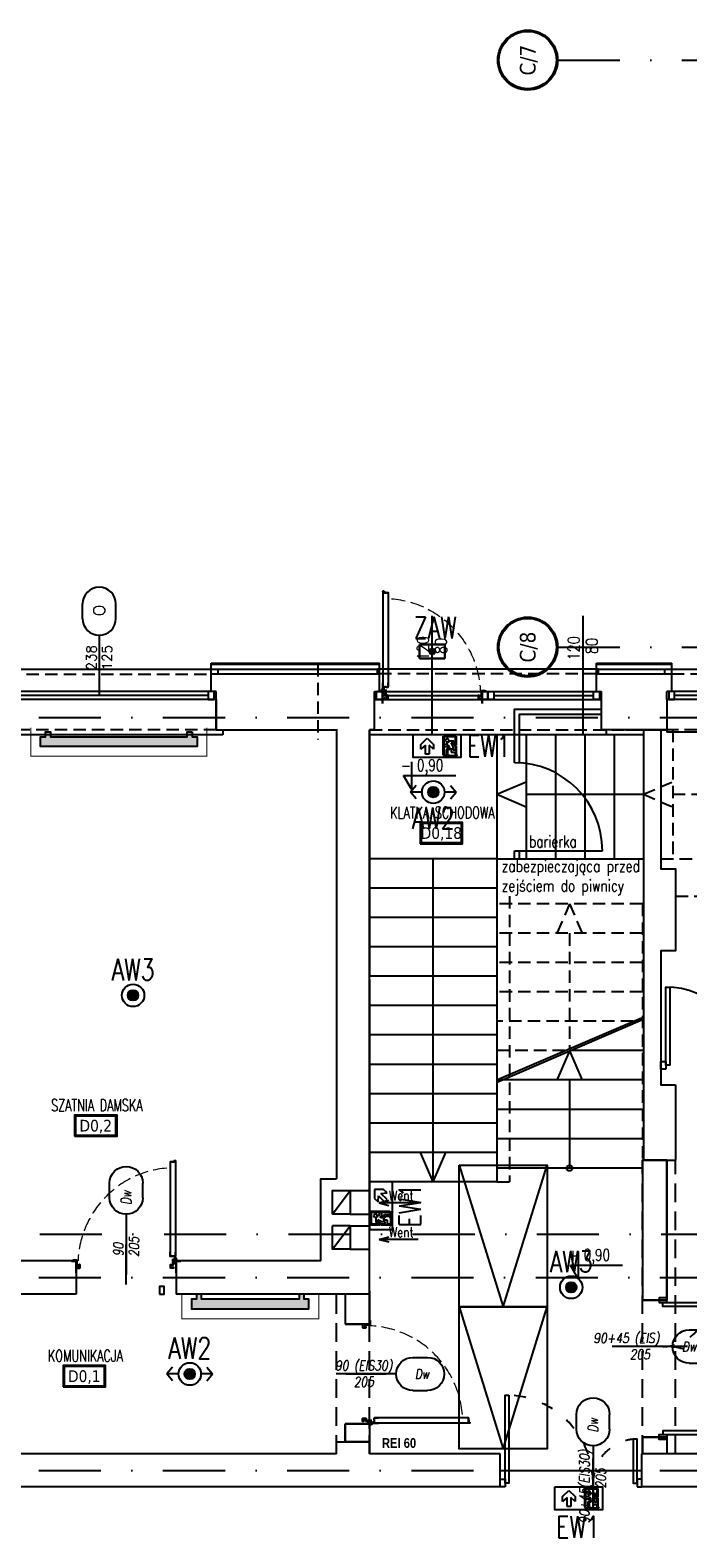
# Model space of a CAD drawing. Header units: millimetres. Extents: x 42924 to 92944, y -369470 to -179866.
# Tile 91 of 256: x 59850 to 60523, y -184639 to -183098. Entities that reach past the tile are written whole.
import ezdxf
from ezdxf.enums import TextEntityAlignment as Align

# ---------------------------------------------------------------- set-up
doc = ezdxf.new("R2010")
doc.units = ezdxf.units.MM
for name, pattern in [('2_3', [1, 0.5, -0.5]), ('ACAD_ISO03W100', [30, 12, -18]), ('CENTER', [0.6, 0.375, -0.075, 0.075, -0.075]), ('DASHDOT', [25.4, 12.7, -6.35, 0, -6.35]), ('HIDDEN', [9.525, 6.35, -3.175]), ('Hidden Line', [391.222223, 282.222223, -109])]:
    doc.linetypes.add(name, pattern=pattern)
doc.layers.get('0').update_dxf_attribs({"color": 8})
for name, color, linetype in [('! WYPOSAŻENIE', 8, 'Continuous'), ('!! 0_ Istn-okna', 8, 'Continuous'), ('!! 0_ Istn-sciany', 8, 'Continuous'), ('!! 0_ Istn-widok', 8, 'Continuous'), ('!! 0_ Opis', 8, 'Continuous'), ('!! 0_Istn-cienka', 8, 'Continuous'), ('!! 0_Istn-drzwi', 8, 'Continuous'), ('!! 0_Istn-went', 8, 'Continuous'), ('!! 0_Opis_okna', 8, 'Continuous'), ('!! 0_Opis_pom', 123, 'Continuous'), ('!! 0_Osie', 8, 'DASHDOT'), ('!! 1_ tynk zewn  - nowy', 8, 'Continuous'), ('!! 1_drzwi-linia', 8, 'Continuous'), ('!! 1_hatch projektowane ściany', 8, 'Continuous'), ('!! 1_PROJ Sciany', 8, 'Continuous'), ('!! 2_ remont Ocieplenie', 8, 'ZIGZAG'), ('!! 2_Drzwi - nowe remont', 8, 'Continuous'), ('!! 2_drzwi opis', 8, 'Continuous'), ('!! 2_proj ściany remont', 8, 'Continuous'), ('0-osie-liniA', 8, 'DASHDOT'), ('0-osie-tx', 8, 'Continuous'), ('E1', 2, 'Continuous'), ('E_0', 4, 'Continuous'), ('E_AW', 1, 'Continuous')]:
    doc.layers.add(name, color=color, linetype=linetype)
doc.layers.add('!! 0_Istn-grzejniki', color=8, linetype='Continuous', plot=False)
doc.layers.add('oświetlenie awaryjne', color=1, linetype='Continuous', lineweight=30)
doc.styles.add('50', font='ROMANS.shx', dxfattribs={"width": 0.8, "height": 10})
doc.styles.add('ARCHETYP', font='romans.shx', dxfattribs={"height": 15})
doc.styles.add('ARIAL', font='tahoma.ttf')
doc.styles.add('ELE1', font='romans.shx', dxfattribs={"width": 0.8, "height": 18})
doc.styles.add('SIMPLEX', font='simplex.shx', dxfattribs={"width": 0.77})
doc.styles.add('STYLE7', font='ARIALNB.TTF')
doc.styles.add('TAHOMA', font='tahoma.ttf')
doc.styles.add('TXT', font='simplex.shx')
doc.linetypes.add('ZIGZAG', pattern='A,0.00254,-5.08,[131,ltypeshp.shx,S=5.08,R=0,X=-5.08,Y=0],-10.16,[131,ltypeshp.shx,S=5.08,R=180,X=5.08,Y=0],-5.08', length=20.32254)

# ---------------------------------------------------------------- blocks, each defined once
blk = doc.blocks.new('A$C14D806DD')
at = {"layer": 'E_AW'}
h = blk.add_hatch(color=256, dxfattribs=at)
h.dxf.hatch_style = 1
h.paths.add_polyline_path([(5.4, 0, 1), (-5.4, 0, 1)])
at = {"layer": 'E_AW', "ltscale": 5}
for radius in [11.5, 5.36]:
    blk.add_circle((0, 0), radius, dxfattribs=at)
blk = doc.blocks.new('A$C35EE4757')
at = {"layer": 'E_AW'}
h = blk.add_hatch(color=256, dxfattribs=at)
h.dxf.hatch_style = 1
h.paths.add_polyline_path([(5.4, 0, 1), (-5.4, 0, 1)])
for p, q in [((-17.5, 6.9), (-23.4, 0)), ((-11.5, 0), (-23.4, 0)), ((-17.5, -6.9), (-23.4, 0)), ((23.4, 0), (11.5, 0)), ((17.5, 6.9), (23.4, 0)), ((17.5, -6.9), (23.4, 0))]:
    blk.add_line(p, q, dxfattribs=at)
at = {"layer": 'E_AW', "ltscale": 5}
for radius in [11.5, 5.36]:
    blk.add_circle((0, 0), radius, dxfattribs=at)
blk = doc.blocks.new('A$C407E493E')
at = {"layer": 'E_AW', "lineweight": 40}
for p, q in [((1.4, 30.9), (1.4, 43.7)), ((1.4, 43.7), (10, 43.7)), ((20.6, 30.9), (1.4, 30.9)), ((11.4, 43.7), (16, 43.7)), ((18, 43.7), (20.6, 43.7)), ((20.6, 43.7), (21.9, 45)), ((20.6, 30.9), (21.9, 32.2)), ((20.9, 35.8), (21.9, 36.9)), ((20.9, 33.9), (21.9, 34.9)), ((21.9, 45), (21.9, 36.9)), ((21.9, 34.9), (21.9, 32.2))]:
    blk.add_line(p, q, dxfattribs=at)
at = {"layer": 'E_AW'}
for p, q in [((11, 44.3), (6.6, 41.6)), ((6.6, 41.6), (6.6, 36.7)), ((7.9, 34.3), (10.2, 34.3)), ((8.4, 40.8), (11.8, 43)), ((12.5, 41), (8.4, 38.8)), ((8.4, 38.8), (8.4, 40.8)), ((10.2, 34.3), (10.2, 30.9)), ((10.2, 30.9), (12, 30.9)), ((10.4, 35.9), (12.5, 37)), ((12, 35.9), (10.4, 35.9)), ((11.8, 43), (11, 44.3)), ((12, 30.9), (12, 35.9)), ((16, 41), (12.5, 41)), ((12.5, 37), (15.3, 33.6)), ((16.3, 35.5), (13.7, 39)), ((13.7, 39), (18, 39)), ((15.3, 33.6), (20.6, 33.6)), ((18, 44.4), (16, 44.4)), ((16, 44.4), (16, 41)), ((20.6, 35.5), (16.3, 35.5)), ((18, 39), (18, 44.4)), ((20.6, 33.6), (20.6, 35.5)), ((20.9, 33.9), (20.9, 35.8)), ((3.5, 14.4), (9.9, 20.9)), ((9.9, 20.9), (15, 20.9)), ((15, 20.9), (10.8, 16.2)), ((10.8, 16.2), (19.8, 16.2)), ((19.8, 16.2), (19.8, 12.6)), ((9.9, 7.9), (3.5, 14.4)), ((15, 7.9), (9.9, 7.9)), ((19.8, 12.6), (10.8, 12.6)), ((10.8, 12.6), (15, 7.9))]:
    blk.add_line(p, q, dxfattribs=at)
blk.add_lwpolyline([(0, 0), (0, 48.8), (23.3, 48.8), (23.3, 0)], close=True, dxfattribs=at)
blk.add_circle((5.8, 34.7), 1.75, dxfattribs=at)
blk.add_arc((5.8, 34.7), 2.16, 349.4003, 69.1396, dxfattribs=at)
blk = doc.blocks.new('A$C28E329F3')
at = {"layer": 'oświetlenie awaryjne', "linetype": 'ByBlock'}
for p, q in [((0, 14), (26, 14)), ((0, 0), (0, 14)), ((26, 0), (0, 0)), ((26, 14), (26, 0))]:
    blk.add_line(p, q, dxfattribs=at)
at = {"layer": 'oświetlenie awaryjne', "color": 7, "linetype": 'ByBlock'}
for p, q in [((9.9, 7), (9.1, 7.6)), ((9.9, 7), (9.1, 6.4)), ((9.1, 7), (16.9, 7)), ((10.2, 9.8), (13, 7)), ((10.2, 4.2), (13, 7)), ((11.6, 8.4), (10.6, 8.5)), ((11.6, 5.6), (10.6, 5.5)), ((11.6, 8.4), (11.5, 9.4)), ((11.6, 5.6), (11.5, 4.6)), ((13, 10.1), (12.4, 10.9)), ((13, 3.9), (12.4, 3.1)), ((13, 10.9), (13, 3.1)), ((13, 10.1), (13.6, 10.9)), ((13, 7), (15.8, 9.8)), ((13, 7), (15.8, 4.2)), ((13, 3.9), (13.6, 3.1)), ((14.4, 8.4), (14.5, 9.4)), ((14.4, 8.4), (15.4, 8.5)), ((14.4, 5.6), (15.4, 5.5)), ((14.4, 5.6), (14.5, 4.6)), ((16.1, 7), (16.9, 7.6)), ((16.1, 7), (16.9, 6.4))]:
    blk.add_line(p, q, dxfattribs=at)
blk = doc.blocks.new('A$C2BE04420')
at = {"layer": 'E_AW'}
for p, q in [((7.9, 9.1), (8, 18.2)), ((8, 18.2), (17.1, 18.3)), ((17.1, 18.3), (20.7, 14.7)), ((41.6, 16.7), (36.7, 16.7)), ((44.3, 12.3), (41.6, 16.7)), ((11.5, 5.5), (7.9, 9.1)), ((11.9, 11.7), (11.5, 5.5)), ((18.3, 5.4), (11.9, 11.7)), ((20.7, 14.7), (14.5, 14.3)), ((14.5, 14.3), (20.8, 7.9)), ((20.8, 7.9), (18.3, 5.4)), ((34.3, 13.1), (30.9, 13.1)), ((30.9, 13.1), (30.9, 11.3)), ((30.9, 11.3), (35.9, 11.3)), ((37, 10.8), (33.6, 8)), ((33.6, 8), (33.6, 2.7)), ((33.6, 2.7), (35.5, 2.7)), ((33.9, 2.4), (35.8, 2.4)), ((34.3, 15.4), (34.3, 13.1)), ((35.5, 7), (39, 9.6)), ((35.5, 2.7), (35.5, 7)), ((35.9, 11.3), (35.9, 12.9)), ((35.9, 12.9), (37, 10.8)), ((41, 10.8), (38.8, 14.9)), ((38.8, 14.9), (40.8, 14.9)), ((39, 9.6), (39, 5.3)), ((39, 5.3), (44.4, 5.3)), ((40.8, 14.9), (43, 11.5)), ((41, 7.3), (41, 10.8)), ((44.4, 7.3), (41, 7.3)), ((43, 11.5), (44.3, 12.3)), ((44.4, 5.3), (44.4, 7.3))]:
    blk.add_line(p, q, dxfattribs=at)
at = {"layer": 'E_AW', "lineweight": 40}
for p, q in [((30.9, 21.9), (43.7, 21.9)), ((30.9, 2.7), (30.9, 21.9)), ((43.7, 21.9), (43.7, 13.3)), ((30.9, 2.7), (32.2, 1.4)), ((34.9, 1.4), (32.2, 1.4)), ((33.9, 2.4), (34.9, 1.4)), ((35.8, 2.4), (36.9, 1.4)), ((45, 1.4), (36.9, 1.4)), ((43.7, 11.9), (43.7, 7.3)), ((43.7, 5.3), (43.7, 2.7)), ((43.7, 2.7), (45, 1.4))]:
    blk.add_line(p, q, dxfattribs=at)
at = {"layer": 'E_AW'}
blk.add_lwpolyline([(0, 23.3), (48.8, 23.3), (48.8, 0), (0, 0)], close=True, dxfattribs=at)
blk.add_circle((34.7, 17.5), 1.75, dxfattribs=at)
blk.add_arc((34.7, 17.5), 2.16, 259.4003, 339.1396, dxfattribs=at)
blk = doc.blocks.new('okno 2')
at = {"layer": '!! 0_ Istn-okna'}
for points in [[(48599, -198670.6), (48362, -198670.6)], [(48599, -198678.6), (48362, -198678.6)], [(48591, -198674.6), (48370, -198674.6)]]:
    blk.add_lwpolyline(points, dxfattribs=at)
for points in [[(48370, -198670.6), (48364, -198670.6), (48364, -198678.6), (48370, -198678.6)], [(48597, -198670.6), (48591, -198670.6), (48591, -198678.6), (48597, -198678.6)]]:
    blk.add_lwpolyline(points, close=True, dxfattribs=at)
at = {"layer": '!! 0_ Istn-sciany'}
for points in [[(48367, -198670.6), (48367, -198652.6)], [(48594, -198670.6), (48594, -198652.6)], [(48367, -198670.6), (48362, -198670.6)], [(48362, -198678.6), (48362, -198670.6)], [(48362, -198678.6), (48362, -198709.6)], [(48599, -198670.6), (48594, -198670.6)], [(48599, -198678.6), (48599, -198670.6)], [(48599, -198678.6), (48599, -198709.6)]]:
    blk.add_lwpolyline(points, dxfattribs=at)
at = {"layer": '!! 0_ Istn-widok'}
for points in [[(48360, -198647.6), (48601, -198647.6)], [(48360, -198652.6), (48360, -198647.6)], [(48601, -198652.6), (48601, -198647.6)], [(48355, -198709.6), (48355, -198714.6)], [(48606, -198709.6), (48606, -198714.6)], [(48606, -198714.6), (48355, -198714.6)]]:
    blk.add_lwpolyline(points, dxfattribs=at)
at = {"layer": '!! 0_Istn-cienka', "linetype": 'HIDDEN', "ltscale": 2}
for points in [[(48367, -198652.6), (48594, -198652.6)], [(48599, -198709.6), (48362, -198709.6)]]:
    blk.add_lwpolyline(points, dxfattribs=at)
blk = doc.blocks.new('okno 4')
at = {"layer": '!! 0_ Istn-okna'}
for points in [[(51834.7, -197370.8), (51746.7, -197370.8)], [(51834.7, -197378.8), (51746.7, -197378.8)], [(51826.7, -197374.8), (51754.7, -197374.8)]]:
    blk.add_lwpolyline(points, dxfattribs=at)
for points in [[(51754.7, -197370.8), (51748.7, -197370.8), (51748.7, -197378.8), (51754.7, -197378.8)], [(51832.7, -197370.8), (51826.7, -197370.8), (51826.7, -197378.8), (51832.7, -197378.8)]]:
    blk.add_lwpolyline(points, close=True, dxfattribs=at)
at = {"layer": '!! 0_ Istn-sciany'}
for points in [[(51751.7, -197370.8), (51751.7, -197352.8)], [(51829.7, -197370.8), (51829.7, -197352.8)], [(51751.7, -197370.8), (51746.7, -197370.8)], [(51746.7, -197378.8), (51746.7, -197370.8)], [(51746.7, -197378.8), (51746.7, -197409.8)], [(51834.7, -197370.8), (51829.7, -197370.8)], [(51834.7, -197378.8), (51834.7, -197370.8)], [(51834.7, -197378.8), (51834.7, -197409.8)]]:
    blk.add_lwpolyline(points, dxfattribs=at)
at = {"layer": '!! 0_ Istn-widok'}
for points in [[(51744.7, -197347.8), (51836.7, -197347.8)], [(51744.7, -197352.8), (51744.7, -197347.8)], [(51836.7, -197352.8), (51836.7, -197347.8)], [(51746.7, -197409.8), (51746.7, -197412.3)], [(51834.7, -197412.3), (51746.7, -197412.3)], [(51834.7, -197409.8), (51834.7, -197412.3)]]:
    blk.add_lwpolyline(points, dxfattribs=at)
at = {"layer": '!! 0_Istn-cienka', "linetype": 'HIDDEN', "ltscale": 2}
for points in [[(51751.7, -197352.8), (51829.7, -197352.8)], [(51834.7, -197409.8), (51746.7, -197409.8)]]:
    blk.add_lwpolyline(points, dxfattribs=at)
blk = doc.blocks.new('*U171')
h = blk.add_hatch(color=256)
edge = h.paths.add_edge_path()
edge.add_arc((0, 0), 30.6, 0, 360)
edge = h.paths.add_edge_path(flags=17)
edge.add_arc((0, 0), 29.4, 0, 360)
for radius in [30.6, 29.4]:
    blk.add_circle((0, 0), radius)
at = {"style": 'TAHOMA', "flags": 8}
blk.add_attdef('ANSICHTSNUMMER', text='', height=16, dxfattribs=at).set_placement((0, 0), align=Align.MIDDLE_CENTER)
blk = doc.blocks.new('BLOK OSI')
at = {"layer": '0-osie-liniA', "ltscale": 5}
for points in [[(51570, -196890.1), (53810.6, -196890.1)], [(51570, -197490.1), (53810.6, -197490.1)], [(48624.3, -197562.1), (53810.6, -197562.1)], [(48625.5, -198090.1), (53810.6, -198090.1)], [(48624.3, -198134.6), (52188.5, -198134.6)], [(48624.3, -198331.6), (52453.7, -198331.6)]]:
    blk.add_lwpolyline(points, dxfattribs=at)
at = {"layer": '0-osie-tx'}
ref = blk.add_blockref('*U171', (51539.4, -196890.1), dxfattribs=dict(at, rotation=270))
ref.add_attrib('ANSICHTSNUMMER', 'C/7', dxfattribs={"layer": '0', "height": 16, "rotation": 90, "style": 'TAHOMA', "flags": 8}).set_placement((51539.4, -196890.1), align=Align.MIDDLE_CENTER)
ref = blk.add_blockref('*U171', (51539.4, -197490.1), dxfattribs=dict(at, rotation=270))
ref.add_attrib('ANSICHTSNUMMER', 'C/8', dxfattribs={"layer": '0', "height": 16, "rotation": 90, "style": 'TAHOMA', "flags": 8}).set_placement((51539.4, -197490.1), align=Align.MIDDLE_CENTER)
blk = doc.blocks.new('zaw-dr-90-p')
at = {"color": 2, "linetype": 'CENTER', "ltscale": 0.2}
for p, q in [((12, 0), (-12, 0)), ((0, 12), (0, -12)), ((24, 24), (31, 24)), ((24, 19), (31, 19))]:
    blk.add_line(p, q, dxfattribs=at)
at = {"ltscale": 0.2}
for p, q in [((10, 12), (6, 12)), ((10, 0), (10, 6))]:
    blk.add_line(p, q, dxfattribs=at)
blk.add_lwpolyline([(0, 6), (23, 6, 0.414214), (28, 11), (28, 31), (24, 31), (24, 11, -0.414214), (23, 10), (0, 10, 4.561698), (8, 6), (5, 4)], format="xyb", dxfattribs=at)
blk.add_lwpolyline([(0, 0), (-2, 0), (-2, 0), (0, 0), (0, 3), (0, 3), (0, 0), (3, 0), (3, 0), (0, 0), (0, -3), (0, -3)], close=True)
blk.add_lwpolyline([(10, 10), (10, 39), (6, 39), (6, 10)], dxfattribs=at)
blk.add_circle((0, 0), 6.5, dxfattribs=at)
blk = doc.blocks.new('drzwi 90- sc 12')
for p, q in [((-13620.3, 20410.2), (-13620.3, 20313.8)), ((-13614.9, 20409.9), (-13620.3, 20409.9)), ((-13616.1, 20410.3), (-13620.2, 20410.3)), ((-13616.1, 20410.3), (-13620, 20410.3)), ((-13618.2, 20410.3), (-13616.2, 20410.3)), ((-13618.2, 20410.3), (-13616.2, 20410.3)), ((-13616.1, 20410.3), (-13616.1, 20411.5)), ((-13616.1, 20411.5), (-13615, 20411.5)), ((-13614.9, 20411.4), (-13614.9, 20313.8)), ((-13620.3, 20313.5), (-13620.3, 20318)), ((-13614.9, 20313.8), (-13620.3, 20313.8)), ((-13618.2, 20313.4), (-13620.2, 20313.4)), ((-13618.2, 20313.7), (-13618.2, 20313.4)), ((-13618.2, 20313.7), (-13616.4, 20313.7)), ((-13615.9, 20313.2), (-13615.9, 20312.2)), ((-13615.9, 20312.2), (-13615, 20312.2)), ((-13614.9, 20312.3), (-13614.9, 20318)), ((-13715.8, 20302), (-13716.3, 20302)), ((-13715.6, 20308.3), (-13715.6, 20308.6)), ((-13715.6, 20307.7), (-13715.6, 20308.6)), ((-13715.6, 20307.8), (-13715.6, 20308.6)), ((-13715.6, 20307.7), (-13715.4, 20307.7)), ((-13617.8, 20311.1), (-13617.8, 20305.7)), ((-13617.8, 20311.1), (-13617.8, 20305.7)), ((-13616.2, 20309.9), (-13617.4, 20309.9)), ((-13616.8, 20302), (-13616.3, 20302)), ((-13616.2, 20309.9), (-13616.2, 20311))]:
    blk.add_line(p, q)
for points in [[(-13665.3, 20285), (-13665.3, 20325.8)], [(-13615.6, 20309.6), (-13615.3, 20309.6), (-13615.3, 20309.8), (-13616.3, 20309.8), (-13616.3, 20309.6), (-13615.9, 20309.6)]]:
    blk.add_lwpolyline(points)
at = {"lineweight": 30}
for points in [[(-13716.3, 20308.9), (-13721.3, 20308.9)], [(-13716.3, 20308.9), (-13716.3, 20296.9)], [(-13614.3, 20308.9), (-13609.3, 20308.9)], [(-13614.3, 20308.9), (-13614.3, 20296.9)]]:
    blk.add_lwpolyline(points, dxfattribs=at)
at = {"ltscale": 0.2}
for points in [[(-13715.6, 20307.5), (-13715.6, 20309.5, 0.414214), (-13715.9, 20309.8), (-13719.4, 20309.8, 0.414214), (-13719.8, 20309.5), (-13719.8, 20308.9), (-13719.6, 20308.9), (-13719.6, 20309.5, -0.414214), (-13719.4, 20309.6), (-13717, 20309.6)], [(-13717, 20309.6), (-13715.9, 20309.6, -0.414214), (-13715.7, 20309.5), (-13715.7, 20307.5)], [(-13715.7, 20307.8), (-13715.7, 20305.6, 0.414214), (-13715.4, 20305.2), (-13715, 20305.2, -0.414214), (-13714.8, 20305.1), (-13714.8, 20304.5, 0.414214), (-13714.5, 20304.1), (-13713.3, 20304.1, 0.414214), (-13712.9, 20304.5), (-13712.9, 20305.1, -1), (-13712.7, 20305.1), (-13712.7, 20302, -0.414214), (-13712.9, 20301.8), (-13715.4, 20301.8, -0.414214), (-13715.6, 20302), (-13715.6, 20302.5), (-13715.8, 20302.5), (-13715.8, 20302, 0.414214), (-13715.4, 20301.6), (-13712.9, 20301.6, 0.414214), (-13712.6, 20302), (-13712.6, 20305.1, 1), (-13713.1, 20305.1), (-13713.1, 20304.5, -0.414214), (-13713.3, 20304.3), (-13714.5, 20304.3, -0.414214), (-13714.6, 20304.5), (-13714.6, 20305.1, 0.414214), (-13715, 20305.4), (-13715.4, 20305.4, -0.414214), (-13715.6, 20305.6), (-13715.6, 20307.6)], [(-13615.9, 20309.6), (-13616.6, 20309.6, 0.414214), (-13616.8, 20309.5), (-13616.8, 20305.6, -0.414214), (-13617.1, 20305.2), (-13617.6, 20305.2, 0.414214), (-13617.7, 20305.1), (-13617.7, 20304.5, -0.414214), (-13618.1, 20304.1), (-13619.3, 20304.1, -0.414214), (-13619.6, 20304.5), (-13619.6, 20305.1, 1), (-13619.8, 20305.1), (-13619.8, 20302, 0.414214), (-13619.6, 20301.8), (-13617.1, 20301.8, 0.414214), (-13616.9, 20302), (-13616.9, 20302.5), (-13616.8, 20302.5), (-13616.8, 20302, -0.414214), (-13617.1, 20301.6), (-13619.6, 20301.6, -0.414214), (-13620, 20302), (-13620, 20305.1, -1), (-13619.4, 20305.1), (-13619.4, 20304.5, 0.414214), (-13619.3, 20304.3), (-13618.1, 20304.3, 0.414214), (-13617.9, 20304.5), (-13617.9, 20305.1, -0.414214), (-13617.6, 20305.4), (-13617.1, 20305.4, 0.414214), (-13617, 20305.6), (-13617, 20309.5, -0.414214), (-13616.6, 20309.8), (-13613.1, 20309.8, -0.414214), (-13612.8, 20309.5), (-13612.8, 20308.9), (-13612.9, 20308.9), (-13612.9, 20309.5, 0.414214), (-13613.1, 20309.6), (-13615.6, 20309.6)]]:
    blk.add_lwpolyline(points, format="xyb", dxfattribs=at)
blk.add_lwpolyline([(-13616.8, 20308.8), (-13617, 20308.8), (-13617, 20307.4), (-13616.8, 20307.4)], close=True)
for centre, radius, start, end in [((-13620.2, 20410.2), 0.1, 90, 180), ((-13615, 20411.4), 0.1, 0, 90), ((-13620.2, 20313.5), 0.1, 180, 270), ((-13616.4, 20313.2), 0.5, 0, 90), ((-13615, 20312.3), 0.1, 270, 0), ((-13616.3, 20311), 0.1, 0, 90)]:
    blk.add_arc(centre, radius, start, end)
at = {"linetype": 'Hidden Line', "lineweight": 9, "ltscale": 0.05}
blk.add_arc((-13615.5, 20305.1), 99.1, 94.8005, 177.6944, dxfattribs=at)
at = {"xscale": 0.09999999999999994, "yscale": 0.09999999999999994, "zscale": 0.09999999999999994, "rotation": 180.0000000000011}
blk.add_blockref('zaw-dr-90-p', (-13614.9, 20310.9), dxfattribs=at)
blk = doc.blocks.new('1_ok-opis')
blk.add_line((0, 111.6), (0, 50))
for points in [[(-17, 128.6), (-17, 143.6)], [(17, 128.6), (17, 143.6)]]:
    blk.add_lwpolyline(points)
for centre, start, end in [((0, 143.6), 0, 180), ((0, 128.6), 180, 0)]:
    blk.add_arc(centre, 17, start, end)
at = {"style": 'ARCHETYP'}
for tag, height, rotation, p in [('NR', 12, 90, (0, 136.9)), ('NR', 12, 270, (0, 136.9)), ('SZEROKOŚĆ', 10, 90, (-8, 78.3)), ('WYSOKOŚĆ', 10, 270, (-8, 78.3)), ('WYSOKOŚĆ', 10, 90, (8, 78.3)), ('SZEROKOŚĆ', 10, 270, (8, 78.3))]:
    blk.add_attdef(tag, text='', height=height, rotation=rotation, dxfattribs=at).set_placement(p, align=Align.MIDDLE)

msp = doc.modelspace()

# ---------------------------------------------------------------- hatches: boundary and pattern name
at = {"layer": '!! 0_Istn-grzejniki'}
h = msp.add_hatch(color=256, dxfattribs=at)
h.dxf.hatch_style = 1
h.paths.add_polyline_path([(60016.03507, -183815.51137), (60016.03507, -183820.51137), (60021.03507, -183820.51137), (60021.03507, -183830.51137), (59861.03507, -183830.51137), (59861.03507, -183820.51137), (59866.03507, -183820.51137), (59866.03507, -183815.51137), (59871.03507, -183815.51137), (59871.03507, -183820.51137), (60011.03507, -183820.51137), (60011.03507, -183815.51137)])
h = msp.add_hatch(color=256, dxfattribs=at)
h.dxf.hatch_style = 1
h.paths.add_polyline_path([(60020.50429, -184390.3878), (60020.50429, -184395.3878), (60015.50429, -184395.3878), (60015.50429, -184405.3878), (60135.50429, -184405.3878), (60135.50429, -184395.3878), (60130.50429, -184395.3878), (60130.50429, -184390.3878), (60125.50429, -184390.3878), (60125.50429, -184395.3878), (60025.50429, -184395.3878), (60025.50429, -184390.3878)])

# ---------------------------------------------------------------- linework, layer by layer
at = {"layer": '!! 0_ Istn-okna'}
for points in [[(60202.56735, -183774.3878), (60434.56735, -183774.3878)], [(60202.56735, -183782.3878), (60434.56735, -183782.3878)], [(60210.56735, -183778.3878), (60312.56735, -183778.3878)], [(60324.56735, -183778.3878), (60426.56735, -183778.3878)]]:
    msp.add_lwpolyline(points, dxfattribs=at)
for points in [[(60204.56735, -183774.3878), (60210.56735, -183774.3878), (60210.56735, -183782.3878), (60204.56735, -183782.3878)], [(60312.56735, -183774.3878), (60318.56735, -183774.3878), (60318.56735, -183782.3878), (60312.56735, -183782.3878)], [(60318.56735, -183774.3878), (60324.56735, -183774.3878), (60324.56735, -183782.3878), (60318.56735, -183782.3878)], [(60426.56735, -183774.3878), (60432.56735, -183774.3878), (60432.56735, -183782.3878), (60426.56735, -183782.3878)]]:
    msp.add_lwpolyline(points, close=True, dxfattribs=at)
at = {"layer": '!! 0_ Istn-sciany'}
for points in [[(60035.56735, -183756.3878), (60207.56735, -183756.3878)], [(60144.56735, -183756.3878), (60207.56735, -183756.3878)], [(60207.56735, -183774.3878), (60207.56735, -183756.3878)], [(60429.56735, -183756.3878), (60506.56735, -183756.3878)], [(60429.56735, -183774.3878), (60429.56735, -183756.3878)], [(60429.56735, -183756.3878), (60506.56735, -183756.3878)], [(60040.56735, -183813.3878), (60040.56735, -183775.3878)], [(60202.56735, -183774.3878), (60207.56735, -183774.3878)], [(60202.56735, -183813.3878), (60202.56735, -183774.3878)], [(60429.56735, -183774.3878), (60434.56735, -183774.3878)], [(60434.56735, -183813.3878), (60434.56735, -183774.3878)], [(60040.56735, -183813.3878), (60163.56735, -183813.3878)], [(60144.56735, -183813.3878), (60164.56735, -183813.3878)], [(60163.56735, -183813.3878), (60163.56735, -184272.3878)], [(60197.56735, -183813.3878), (60197.56735, -184065.3878)], [(60202.56735, -183813.3878), (60197.56735, -183813.3878)], [(60197.56735, -184390.3878), (60197.56735, -183813.3878)], [(60501.56735, -183813.3878), (60434.56735, -183813.3878)], [(60459.56735, -183813.3878), (60501.56735, -183813.3878)], [(60477.56735, -183813.3878), (60477.56735, -184253.3878)], [(60495.56735, -183813.3878), (60495.56735, -183955.3878), (60510.56735, -183955.3878), (60510.56735, -184039.3878), (60495.56735, -184039.3878), (60495.56735, -184176.3878), (60510.56735, -184176.3878)], [(60327.56735, -183945.3878), (60477.56735, -183945.3878)], [(60327.56735, -183945.3878), (60327.56735, -184275.3878)], [(60197.56735, -184068.69191), (60197.56735, -184275.3878)], [(60510.56735, -184176.3878), (60510.56735, -184253.3878)], [(60477.56735, -184253.3878), (60510.56735, -184253.3878)], [(60147.56735, -184356.3878), (60147.56735, -184272.3878), (60163.56735, -184272.3878)], [(60327.56735, -184275.3878), (60340.56735, -184275.3878)], [(59897.56735, -184356.3878), (59747.56735, -184356.3878)], [(59897.56735, -184356.3878), (59897.56735, -184390.3878)], [(60147.56735, -184356.3878), (59999.56735, -184356.3878)], [(59897.56735, -184390.3878), (59492.56735, -184390.3878)], [(60197.56735, -184390.3878), (59999.56735, -184390.3878)], [(60163.56735, -184553.3878), (60163.56735, -184541.3878), (60197.56735, -184541.3878), (60197.56735, -184553.3878)], [(60331.06735, -184587.3878), (58848.56735, -184587.3878), (58848.56735, -184553.3878)], [(60163.56735, -184553.3878), (58996.56735, -184553.3878)], [(60331.06735, -184553.3878), (60197.56735, -184553.3878)], [(60331.06735, -184587.3878), (60331.06735, -184553.3878)], [(60780.06735, -184587.3878), (60476.06735, -184587.3878), (60476.06735, -184553.3878)], [(60780.06735, -184553.3878), (60476.06735, -184553.3878)]]:
    msp.add_lwpolyline(points, dxfattribs=at)
at = {"layer": '!! 0_ Istn-sciany', "linetype": 'HIDDEN', "ltscale": 2}
for points in [[(60477.56735, -183813.3878), (60477.56735, -183945.3878)], [(60495.56735, -183945.3878), (60780.56735, -183945.3878)], [(60510.56735, -183983.3878), (60780.06735, -183983.3878)]]:
    msp.add_lwpolyline(points, dxfattribs=at)
at = {"layer": '!! 0_ Istn-widok'}
for points in [[(60431.56735, -183751.3878), (60205.56735, -183751.3878)], [(60205.56735, -183756.3878), (60205.56735, -183751.3878)], [(60431.56735, -183756.3878), (60431.56735, -183751.3878)], [(60197.56735, -183818.3878), (60477.56735, -183818.3878)], [(60327.56735, -183818.3878), (60327.56735, -183945.3878)], [(60357.56735, -183818.3878), (60357.56735, -183945.3878)], [(60387.56735, -183818.3878), (60387.56735, -183945.3878)], [(60417.56735, -183818.3878), (60417.56735, -183945.3878)], [(60439.56735, -183814.03935), (60439.56735, -183818.3878)], [(60447.56735, -183818.3878), (60447.56735, -183945.3878)], [(60327.56735, -183879.3878), (60357.56735, -183866.50389)], [(60327.56735, -183879.3878), (60357.56735, -183892.27171)], [(60357.56735, -183879.3878), (60477.56735, -183879.3878)], [(60327.56735, -183945.3878), (60197.56735, -183945.3878)], [(60262.56735, -184275.3878), (60262.56735, -183945.3878)], [(60327.56735, -183975.3878), (60197.56735, -183975.3878)], [(60327.56735, -184005.3878), (60197.56735, -184005.3878)], [(60327.56735, -184035.3878), (60197.56735, -184035.3878)], [(60327.56735, -184065.3878), (60197.56735, -184065.3878)], [(60327.56735, -184095.3878), (60197.56735, -184095.3878)], [(60327.81218, -184171.26204), (60475.77813, -184107.71602)], [(60328.60141, -184173.09974), (60476.56735, -184109.55372)], [(60327.56735, -184125.3878), (60197.56735, -184125.3878)], [(60402.06735, -184141.4177), (60389.18343, -184171.4177)], [(60402.06735, -184141.4177), (60414.95126, -184171.4177)], [(60477.56735, -184141.3878), (60403.44217, -184141.3878)], [(60327.56735, -184155.3878), (60197.56735, -184155.3878)], [(60476.56735, -184171.3878), (60327.56735, -184171.3878)], [(60402.06735, -184171.3878), (60402.06735, -184261.3878)], [(60327.56735, -184185.3878), (60197.56735, -184185.3878)], [(60476.56735, -184201.3878), (60327.56735, -184201.3878)], [(60327.56735, -184215.3878), (60197.56735, -184215.3878)], [(60476.56735, -184231.3878), (60327.56735, -184231.3878)], [(60327.56735, -184245.3878), (60197.56735, -184245.3878)], [(60262.56735, -184275.3878), (60249.68343, -184245.3878)], [(60262.56735, -184275.3878), (60275.45126, -184245.3878)], [(60476.56735, -184261.3878), (60327.56735, -184261.3878)], [(60327.56735, -184275.3878), (60197.56735, -184275.3878)]]:
    msp.add_lwpolyline(points, dxfattribs=at)
at = {"layer": '!! 0_ Istn-widok', "linetype": 'HIDDEN', "ltscale": 3}
for points in [[(60476.56735, -184553.42195), (60476.56735, -184253.3878)], [(60510.56735, -184553.3878), (60510.56735, -184253.3878)], [(60163.56735, -184553.3878), (60163.56735, -184390.3878)], [(60197.56735, -184553.3878), (60197.56735, -184390.3878)]]:
    msp.add_lwpolyline(points, dxfattribs=at)
at = {"layer": '!! 0_ Istn-widok'}
msp.add_circle((60402.06735, -184261.3878), 3, dxfattribs=at)
at = {"layer": '!! 0_ Opis', "linetype": 'HIDDEN', "ltscale": 2}
msp.add_lwpolyline([(60144.56735, -183746.3878), (60144.56735, -183823.3878)], dxfattribs=at)
at = {"layer": '!! 0_ Opis'}
for points in [[(60240.42522, -183846.23239), (60240.42522, -183874.23416)], [(60240.42522, -183874.23416), (60232.34181, -183860.23327)], [(60232.34181, -183860.23327), (60285.77602, -183860.23327)], [(60410.96068, -184346.7214), (60410.96068, -184374.72317)], [(60410.96068, -184374.72317), (60402.87727, -184360.72228)], [(60402.87727, -184360.72228), (60456.31147, -184360.72228)]]:
    msp.add_lwpolyline(points, dxfattribs=at)
at = {"layer": '!! 0_Istn-cienka', "linetype": 'HIDDEN', "ltscale": 2}
for points in [[(60429.56735, -183756.3878), (60207.56735, -183756.3878)], [(60197.56735, -183813.3878), (60459.56735, -183813.3878)], [(60507.56735, -183813.3878), (60507.56735, -183945.3878)], [(60477.56735, -183879.3878), (60507.56735, -183866.50389)], [(60477.56735, -183879.3878), (60507.56735, -183892.27171)], [(60507.56735, -183879.3878), (60657.56735, -183879.3878)], [(60476.56735, -183991.3878), (60327.56735, -183991.3878)], [(60340.56735, -183983.3878), (60340.56735, -184275.3878)], [(60402.06735, -183991.3878), (60389.18343, -184021.3878)], [(60402.06735, -183991.3878), (60414.95126, -184021.3878)], [(60476.56735, -183991.3878), (60476.56735, -184261.3878)], [(60476.56735, -184021.3878), (60327.56735, -184021.3878)], [(60402.06735, -184021.3878), (60402.06735, -184139.37213)], [(60476.56735, -184051.3878), (60327.56735, -184051.3878)], [(60476.56735, -184081.3878), (60327.56735, -184081.3878)], [(60467.22845, -184111.3878), (60327.56735, -184111.3878)], [(60397.3739, -184141.3878), (60327.56735, -184141.3878)]]:
    msp.add_lwpolyline(points, dxfattribs=at)
at = {"layer": '!! 0_Istn-drzwi'}
for points in [[(60504.56735, -184076.3878), (60504.56735, -184156.3878), (60500.56735, -184156.3878), (60500.56735, -184076.3878)], [(60500.56735, -184160.3878), (60495.56735, -184160.3878), (60495.56735, -184152.3878), (60500.56735, -184152.3878)], [(59982.56735, -184390.3878), (59987.56735, -184390.3878), (59987.56735, -184382.3878), (59982.56735, -184382.3878)]]:
    msp.add_lwpolyline(points, close=True, dxfattribs=at)
msp.add_arc((60500.56735, -184156.3878), 80, 0.00000004, 90.00000004, dxfattribs=at)
at = {"layer": '!! 0_Istn-grzejniki', "linetype": '2_3', "ltscale": 10, "const_width": 1}
for points in [[(60031.03507, -183811.3878), (60031.03507, -183840.51137), (59851.03507, -183840.51137), (59851.03507, -183811.3878)], [(60005.50429, -184390.3878), (60005.50429, -184415.3878), (60145.50429, -184415.3878), (60145.50429, -184390.3878)]]:
    msp.add_lwpolyline(points, dxfattribs=at)
at = {"layer": '!! 0_Istn-grzejniki'}
for points in [[(60016.03507, -183815.51137), (60016.03507, -183820.51137), (60021.03507, -183820.51137), (60021.03507, -183830.51137), (59861.03507, -183830.51137), (59861.03507, -183820.51137), (59866.03507, -183820.51137), (59866.03507, -183815.51137), (59871.03507, -183815.51137), (59871.03507, -183820.51137), (60011.03507, -183820.51137), (60011.03507, -183815.51137)], [(60020.50429, -184390.3878), (60020.50429, -184395.3878), (60015.50429, -184395.3878), (60015.50429, -184405.3878), (60135.50429, -184405.3878), (60135.50429, -184395.3878), (60130.50429, -184395.3878), (60130.50429, -184390.3878), (60125.50429, -184390.3878), (60125.50429, -184395.3878), (60025.50429, -184395.3878), (60025.50429, -184390.3878)]]:
    msp.add_lwpolyline(points, close=True, dxfattribs=at)
at = {"layer": '!! 0_Istn-went'}
for points in [[(60345.69706, -183847.05249), (60345.69706, -183792.30084), (60434.56735, -183792.30084)], [(60350.69706, -183847.19148), (60350.69706, -183797.30084), (60434.56735, -183797.30084)], [(60345.69706, -183945.3878), (60345.69706, -183937.05249)], [(60345.69706, -183937.05249), (60435.69706, -183937.05249)], [(60350.69706, -183945.3878), (60350.69706, -183937.05249)], [(60159.56735, -184308.3878), (60159.56735, -184284.3878), (60177.56735, -184284.3878), (60177.56735, -184308.3878)], [(60159.56735, -184308.3878), (60177.56735, -184284.3878)], [(60177.56735, -184284.3878), (60197.56735, -184284.3878)], [(60207.16277, -184296.855), (60217.16277, -184294.17551)], [(60247.2093, -184296.855), (60207.16277, -184296.855)], [(60207.16277, -184296.855), (60217.16277, -184299.53449)], [(60177.56735, -184308.3878), (60159.56735, -184308.3878)], [(60177.56735, -184308.3878), (60197.56735, -184308.3878)], [(60177.56735, -184320.3878), (60177.56735, -184344.3878), (60159.56735, -184344.3878), (60159.56735, -184320.3878)], [(60177.56735, -184320.3878), (60159.56735, -184320.3878)], [(60159.56735, -184344.3878), (60177.56735, -184320.3878)], [(60177.56735, -184320.3878), (60197.56735, -184320.3878)], [(60177.56735, -184344.3878), (60197.56735, -184344.3878)], [(60207.16277, -184334.27536), (60217.16277, -184331.59587)], [(60247.2093, -184334.27536), (60207.16277, -184334.27536)], [(60207.16277, -184334.27536), (60217.16277, -184336.95486)]]:
    msp.add_lwpolyline(points, dxfattribs=at)
msp.add_arc((60345.69706, -183937.05249), 90, 0, 90, dxfattribs=at)
at = {"layer": '!! 0_Opis_okna'}
for points in [[(60261.56735, -183817.54668), (60261.56735, -183696.96148)], [(60415.83508, -183817.54668), (60415.83508, -183696.96148)]]:
    msp.add_lwpolyline(points, dxfattribs=at)
at = {"layer": '!! 0_Opis_pom', "ltscale": 0.7}
for points in [[(60249.09986, -183929.82286), (60292.61986, -183929.82286), (60292.61986, -183908.06286), (60249.09986, -183908.06286)], [(60250.18786, -183928.73486), (60291.53186, -183928.73486), (60291.53186, -183909.15086), (60250.18786, -183909.15086)], [(59895.66805, -184228.93742), (59939.18805, -184228.93742), (59939.18805, -184207.17742), (59895.66805, -184207.17742)], [(59896.75605, -184227.84942), (59938.10005, -184227.84942), (59938.10005, -184208.26542), (59896.75605, -184208.26542)], [(59883.93796, -184484.99824), (59927.45796, -184484.99824), (59927.45796, -184463.23824), (59883.93796, -184463.23824)], [(59885.02596, -184483.91024), (59926.36996, -184483.91024), (59926.36996, -184464.32624), (59885.02596, -184464.32624)]]:
    msp.add_lwpolyline(points, close=True, dxfattribs=at)
at = {"layer": '!! 1_ tynk zewn  - nowy'}
for points in [[(60035.56735, -183745.3878), (60207.56735, -183745.3878)], [(60429.56735, -183745.3878), (60506.56735, -183745.3878)], [(60035.56735, -183746.3878), (60207.56735, -183746.3878)], [(60429.56735, -183746.3878), (60506.56735, -183746.3878)]]:
    msp.add_lwpolyline(points, dxfattribs=at)
at = {"layer": '!! 1_drzwi-linia'}
msp.add_lwpolyline([(60426.06735, -184608.3878), (60426.06735, -184558.3878)], dxfattribs=at)
at = {"layer": '!! 1_hatch projektowane ściany'}
for points in [[(60476.56735, -184396.3878), (60501.56735, -184396.3878), (60501.56735, -184253.3878), (60476.56735, -184253.3878)], [(60172.56735, -184420.8878), (60197.56735, -184420.8878), (60197.56735, -184390.3878), (60172.56735, -184390.3878)], [(60172.56735, -184522.8878), (60197.56735, -184522.8878), (60197.56735, -184541.3878), (60172.56735, -184541.3878)], [(60476.56735, -184536.3878), (60501.56735, -184536.3878), (60501.56735, -184553.3878), (60476.56735, -184553.3878)]]:
    msp.add_lwpolyline(points, close=True, dxfattribs=at)
at = {"layer": '!! 1_PROJ Sciany'}
msp.add_lwpolyline([(59999.56735, -184356.3878), (59999.56735, -184390.3878)], dxfattribs=at)
at = {"layer": '!! 2_ remont Ocieplenie', "linetype": 'ZIGZAG', "ltscale": 0.75}
for points in [[(60035.56735, -183751.3878), (60207.56735, -183751.3878)], [(60429.56735, -183751.3878), (60506.56735, -183751.3878)]]:
    msp.add_lwpolyline(points, dxfattribs=at)
at = {"layer": '!! 2_Drzwi - nowe remont'}
for points in [[(60501.56735, -184398.8878), (60501.56735, -184393.8878), (60493.56735, -184393.8878), (60493.56735, -184398.8878)], [(60542.56735, -184402.8878), (60497.56735, -184402.8878), (60497.56735, -184398.8878), (60542.56735, -184398.8878)], [(60340.06735, -184493.3878), (60340.06735, -184583.3878), (60336.06735, -184583.3878), (60336.06735, -184493.3878)], [(60587.56735, -184529.8878), (60497.56735, -184529.8878), (60497.56735, -184533.8878), (60587.56735, -184533.8878)], [(60467.06735, -184538.3878), (60467.06735, -184583.3878), (60471.06735, -184583.3878), (60471.06735, -184538.3878)], [(60501.56735, -184533.8878), (60501.56735, -184538.8878), (60493.56735, -184538.8878), (60493.56735, -184533.8878)], [(60336.06735, -184587.3878), (60331.06735, -184587.3878), (60331.06735, -184579.3878), (60336.06735, -184579.3878)], [(60471.06735, -184587.3878), (60476.06735, -184587.3878), (60476.06735, -184579.3878), (60471.06735, -184579.3878)]]:
    msp.add_lwpolyline(points, close=True, dxfattribs=at)
msp.add_lwpolyline([(60522.56735, -184443.8878), (60472.56735, -184443.8878)], dxfattribs=at)
at = {"layer": '!! 2_Drzwi - nowe remont', "linetype": 'ACAD_ISO03W100'}
for centre, radius, start, end in [((60497.56735, -184398.8878), 45, 270.00000005, 0.00000021), ((60497.56735, -184533.8878), 90, 0.00000004, 90.00000004), ((60336.06735, -184583.3878), 90, 0.00000004, 90.00000004), ((60471.06735, -184583.3878), 45, 89.99999987, 180.00000002)]:
    msp.add_arc(centre, radius, start, end, dxfattribs=at)
at = {"layer": '!! 2_proj ściany remont'}
for points in [[(60476.56735, -184253.3878), (60476.56735, -184396.3878)], [(60501.56735, -184253.3878), (60501.56735, -184396.3878)], [(60172.56735, -184390.3878), (60172.56735, -184420.8878)], [(60197.56735, -184387.27343), (60197.56735, -184420.8878)], [(60501.56735, -184396.3878), (60476.56735, -184396.3878)], [(60197.56735, -184420.8878), (60172.56735, -184420.8878)], [(60172.56735, -184522.8878), (60172.56735, -184542.34674)], [(60197.56735, -184522.8878), (60172.56735, -184522.8878)], [(60197.56735, -184522.8878), (60197.56735, -184542.34674)], [(60476.56735, -184536.3878), (60476.56735, -184553.3878)], [(60501.56735, -184536.3878), (60476.56735, -184536.3878)], [(60501.56735, -184536.3878), (60501.56735, -184553.3878)]]:
    msp.add_lwpolyline(points, dxfattribs=at)
msp.add_line((60506.56735, -183756.3878), (60506.56735, -183745.3878))
for points in [[(60035.56735, -183756.3878), (60035.56735, -183745.3878)], [(60207.56735, -183756.3878), (60207.56735, -183745.3878)], [(60429.56735, -183756.3878), (60429.56735, -183745.3878)], [(60289.06735, -184258.3878), (60334.06735, -184403.3878), (60379.06735, -184258.3878)], [(60289.06735, -184403.3878), (60334.06735, -184548.3878), (60379.06735, -184403.3878)]]:
    msp.add_lwpolyline(points)
for points in [[(60289.06735, -184258.3878), (60379.06735, -184258.3878), (60379.06735, -184403.3878), (60289.06735, -184403.3878)], [(60289.06735, -184403.3878), (60379.06735, -184403.3878), (60379.06735, -184548.3878), (60289.06735, -184548.3878)]]:
    msp.add_lwpolyline(points, close=True)
at = {"layer": '0-osie-tx'}
msp.add_lwpolyline([(60331.06735, -184570.3878), (60476.06735, -184570.3878)], dxfattribs=at)

# ---------------------------------------------------------------- block references
at = {"layer": '!! 0_Opis_okna'}
ref = msp.add_blockref('1_ok-opis', (59921.03507, -183828.3878), dxfattribs=at)
ref.add_attrib('WYSOKOŚĆ', '125', dxfattribs={"layer": '0', "height": 10, "rotation": 90, "style": 'ARCHETYP'}).set_placement((59929.03507, -183739.66739), align=Align.MIDDLE)
ref.add_attrib('SZEROKOŚĆ', '238', dxfattribs={"layer": '0', "height": 10, "rotation": 90, "style": 'ARCHETYP'}).set_placement((59913.03507, -183739.77048), align=Align.MIDDLE)
ref.add_attrib('NR', 'O', dxfattribs={"layer": '0', "height": 12, "rotation": 90, "style": 'ARCHETYP'}).set_placement((59921.03507, -183691.48635), align=Align.MIDDLE)
at = {"layer": '!! 0_Osie'}
msp.add_blockref('BLOK OSI', (8819.85593, 13761.2005), dxfattribs=at)
at = {"layer": '!! 2_Drzwi - nowe remont', "xscale": -1}
msp.add_blockref('drzwi 90- sc 12', (46596.29765, -204083.31214), dxfattribs=at)
at = {"layer": '!! 2_Drzwi - nowe remont'}
msp.add_blockref('drzwi 90- sc 12', (73613.83705, -204665.31214), dxfattribs=at)
at = {"layer": '!! 2_Drzwi - nowe remont', "rotation": 270}
msp.add_blockref('drzwi 90- sc 12', (39888.64301, -198137.1575), dxfattribs=at)
at = {"layer": '!! 2_drzwi opis'}
ref = msp.add_blockref('1_ok-opis', (59948.56738, -184420.29224), dxfattribs=dict(at, xscale=-1, rotation=359.9999963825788))
ref.add_attrib('WYSOKOŚĆ', '90 ', dxfattribs={"layer": '0', "height": 10, "rotation": 89.99999638, "style": '50', "oblique": 10, "width": 0.8}).set_placement((59940.56739, -184342.00139), align=Align.MIDDLE)
ref.add_attrib('SZEROKOŚĆ', '205', dxfattribs={"layer": '0', "height": 10, "rotation": 89.99999638, "style": '50', "oblique": 10, "width": 0.8}).set_placement((59956.56739, -184342.00139), align=Align.MIDDLE)
ref.add_attrib('NR', 'Dw', dxfattribs={"layer": '0', "height": 10, "rotation": 89.99999638, "style": '50', "oblique": 10, "width": 0.8}).set_placement((59948.56739, -184291.68099), align=Align.MIDDLE)
ref = msp.add_blockref('1_ok-opis', (60395.76173, -184443.8878), dxfattribs=dict(at, xscale=-1, rotation=269.9999963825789))
ref.add_attrib('WYSOKOŚĆ', '90+45 (EIS)', dxfattribs={"layer": '0', "height": 10, "rotation": 359.99999638, "style": '50', "oblique": 10, "width": 0.8}).set_placement((60460.18566, -184435.8878), align=Align.MIDDLE)
ref.add_attrib('SZEROKOŚĆ', '205', dxfattribs={"layer": '0', "height": 10, "rotation": 359.99999638, "style": '50', "oblique": 10, "width": 0.8}).set_placement((60474.05258, -184451.8878), align=Align.MIDDLE)
ref.add_attrib('NR', 'Dw', dxfattribs={"layer": '0', "height": 10, "rotation": 359.99999638, "style": '50', "oblique": 10, "width": 0.8}).set_placement((60524.37297, -184443.8878), align=Align.MIDDLE)
ref = msp.add_blockref('1_ok-opis', (60113.22959, -184471.88784), dxfattribs=dict(at, xscale=-1, rotation=269.9999963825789))
ref.add_attrib('WYSOKOŚĆ', '90 (EIS30)', dxfattribs={"layer": '0', "height": 10, "rotation": 359.99999638, "style": '50', "oblique": 10, "width": 0.8}).set_placement((60191.52045, -184463.88784), align=Align.MIDDLE)
ref.add_attrib('SZEROKOŚĆ', '205', dxfattribs={"layer": '0', "height": 10, "rotation": 359.99999638, "style": '50', "oblique": 10, "width": 0.8}).set_placement((60191.52045, -184479.88784), align=Align.MIDDLE)
ref.add_attrib('NR', 'Dw', dxfattribs={"layer": '0', "height": 10, "rotation": 359.99999638, "style": '50', "oblique": 10, "width": 0.8}).set_placement((60251.04344, -184471.88784), align=Align.MIDDLE)
ref = msp.add_blockref('1_ok-opis', (60426.06734, -184656.85316), dxfattribs=dict(at, xscale=-1, rotation=359.9999963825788))
ref.add_attrib('WYSOKOŚĆ', '90+45(EIS30)', dxfattribs={"layer": '0', "height": 10, "rotation": 89.99999638, "style": '50', "oblique": 10, "width": 0.8}).set_placement((60418.06735, -184586.95328), align=Align.MIDDLE)
ref.add_attrib('SZEROKOŚĆ', '205', dxfattribs={"layer": '0', "height": 10, "rotation": 89.99999638, "style": '50', "oblique": 10, "width": 0.8}).set_placement((60434.06735, -184578.56231), align=Align.MIDDLE)
ref.add_attrib('NR', 'Dw', dxfattribs={"layer": '0', "height": 10, "rotation": 89.99999638, "style": '50', "oblique": 10, "width": 0.8}).set_placement((60426.06735, -184524.20391), align=Align.MIDDLE)
msp.add_blockref('okno 2', (11441.58563, 14896.17331))
at = {"layer": '0-osie-tx'}
msp.add_blockref('okno 4', (8754.84344, 13596.44432), dxfattribs=at)
at = {"layer": 'E_0', "rotation": 270}
for p in [(60242.12592, -183818.38782), (60387.00534, -184587.38782)]:
    msp.add_blockref('A$C407E493E', p, dxfattribs=at)
at = {"layer": 'E_0'}
for name, p in [('A$C35EE4757', (60262.69614, -183877.14259)), ('A$C14D806DD', (59955.56735, -184084.8878)), ('A$C14D806DD', (60403.79528, -184383.32036)), ('A$C35EE4757', (60013.56735, -184471.8878))]:
    msp.add_blockref(name, p, dxfattribs=at)
at = {"layer": 'E_0', "xscale": -1, "rotation": 90}
msp.add_blockref('A$C2BE04420', (60220.854, -184275.38777), dxfattribs=at)
at = {"layer": 'E_AW', "linetype": 'ByBlock', "rotation": 180}
msp.add_blockref('A$C28E329F3', (60274.56737, -183726.38796), dxfattribs=at)

# ---------------------------------------------------------------- texts
at = {"layer": '! WYPOSAŻENIE', "insert": (60210.14559, -184537.43605), "char_height": 10, "attachment_point": 1, "style": 'STYLE7'}
msp.add_mtext_dynamic_manual_height_columns('REI 60', width=58.1261145, gutter_width=75, heights=[0], dxfattribs=at)
at = {"layer": '!! 0_ Opis', "style": 'SIMPLEX', "width": 0.75}
for s, p in [('- 0,90', (60229.73777, -183855.65515)), ('barierka', (60360.72351, -183933.62524)), ('+ 0,90', (60400.27323, -184356.14416))]:
    msp.add_text(s, height=12, dxfattribs=at).set_placement(p)
at = {"layer": '!! 0_ Opis', "insert": (60332.63581, -183946.71264), "char_height": 12, "attachment_point": 1, "style": 'SIMPLEX'}
msp.add_mtext_dynamic_manual_height_columns('zabezpieczająca przed zejściem do piwnicy', width=169.5799453, gutter_width=50, heights=[0], dxfattribs=at)
at = {"layer": '!! 0_Istn-went', "style": 'ARCHETYP', "width": 0.8}
for p in [(60217.35198, -184294.52477), (60217.35198, -184331.94514)]:
    msp.add_text('Went', height=10, rotation=0.00000004, dxfattribs=at).set_placement(p)
at = {"layer": '!! 0_Opis_okna', "style": 'ARCHETYP', "width": 0.8}
for s, p in [('120', (60258.10394, -183742.46304)), ('80', (60276.47232, -183736.03155)), ('120', (60412.37167, -183742.46304)), ('80', (60430.74005, -183736.03155))]:
    msp.add_text(s, height=12, rotation=90, dxfattribs=at).set_placement(p)
at = {"layer": '!! 0_Opis_pom', "ltscale": 0.7, "style": 'TXT', "width": 0.7}
for s, p in [('KLATKA SCHODOWA', (60271.97499, -183904.01655)), ('SZATNIA DAMSKA', (59918.54318, -184203.13111)), ('KOMUNIKACJA', (59906.8131, -184459.19192))]:
    msp.add_text(s, height=12, dxfattribs=at).set_placement(p, align=Align.CENTER)
at = {"layer": '!! 0_Opis_pom', "ltscale": 0.7, "style": 'ARIAL'}
for tag, p in [('D0,18', (60270.85986, -183918.94286)), ('D0,2', (59917.42805, -184218.05742)), ('D0,1', (59905.69796, -184474.11824))]:
    msp.add_attdef(tag, text='', height=11.968, dxfattribs=at).set_placement(p, align=Align.MIDDLE_CENTER)
at = {"layer": 'E1', "style": 'ELE1', "width": 0.75}
for s, p in [('ZAW', (60264.70499, -183709.05712)), ('EW1', (60319.39963, -183830.03114)), ('AW2', (60262.69614, -183903.79285)), ('AW3', (59955.56735, -184058.52156)), ('AW3', (60403.79528, -184356.95412)), ('AW2', (60013.56735, -184445.52156)), ('EW1', (60410.64435, -184628.38268))]:
    msp.add_text(s, height=22, dxfattribs=at).set_placement(p, align=Align.MIDDLE_CENTER)
msp.add_text('EW1', height=22, rotation=90, dxfattribs=at).set_placement((60238.77868, -184299.61893), align=Align.MIDDLE_CENTER)

doc.saveas('drawing.dxf')
